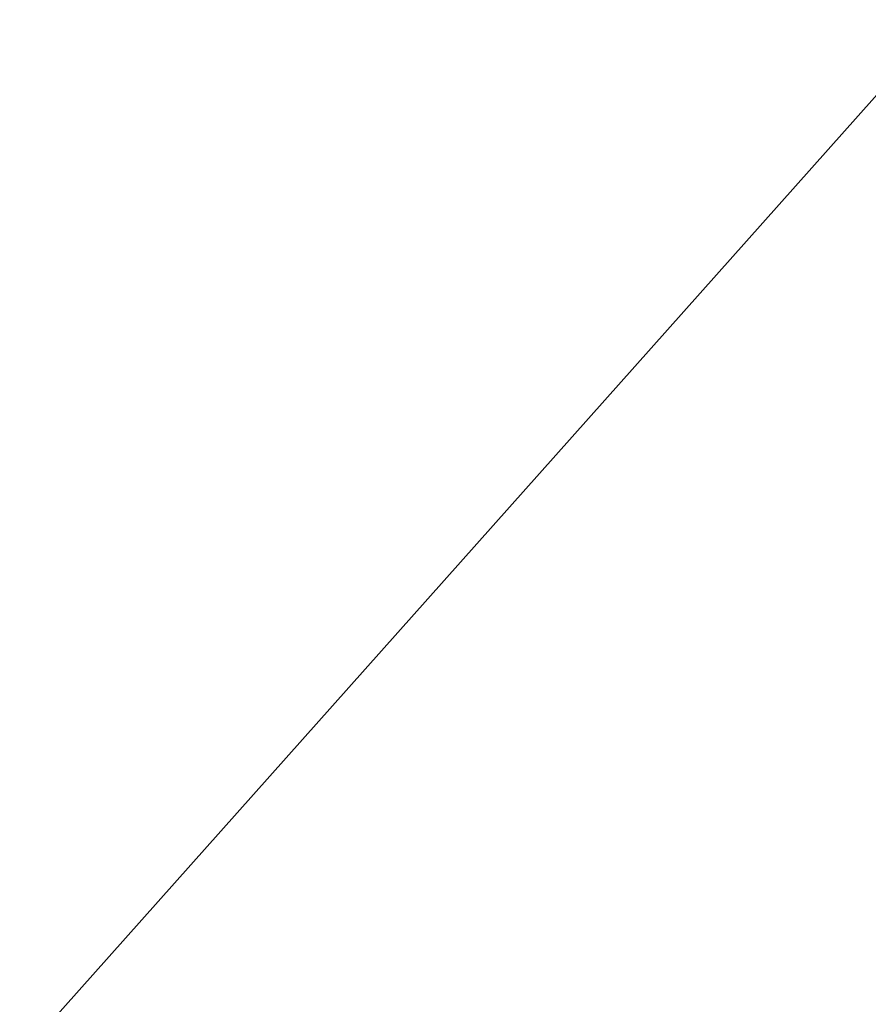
# Model space of a CAD drawing. Header units: inches. Extents: x -213 to 429, y -72 to 85.
# Tile 175 of 256: x 258.905 to 258.9665, y 38.8973 to 38.9686. Entities that reach past the tile are written whole.
import ezdxf
from ezdxf.enums import TextEntityAlignment as Align

# ---------------------------------------------------------------- set-up
doc = ezdxf.new("R2010")
doc.units = ezdxf.units.IN
doc.header["$LTSCALE"] = 96
doc.header["$MEASUREMENT"] = 0
for name, color, linetype in [('A-FURN-3-POPPY-SEAT-BASE-METAL', 254, 'Continuous'), ('A-FURN-3-POPPY-SEAT-CASTER', 254, 'Continuous'), ('A-FURN-HAWORTH-ATT', 251, 'Continuous')]:
    doc.layers.add(name, color=color, linetype=linetype)
doc.styles.get("Standard").update_dxf_attribs({"font": 'trebuc.ttf'})

# ---------------------------------------------------------------- blocks, each defined once
blk = doc.blocks.new('SPG-5-3D-3')
at = {"layer": 'A-FURN-3-POPPY-SEAT-BASE-METAL', "invisible_edges": 10}
blk.add_3dface([(10.698301, -7.996724, 2.64372), (10.604694, -8.024486, 2.64372), (10.204432, -7.807333, 2.64372), (10.176671, -7.713726, 2.64372)], dxfattribs=at)
at = {"layer": 'A-FURN-3-POPPY-SEAT-CASTER'}
for points, invisible_edges in [([(9.013522, -7.357115, 1.141595), (9.077466, -7.357115, 1.524874), (10.445077, -7.357115, 0.372066), (10.078147, -7.357115, 0.244185)], 10), ([(10.077445, -7.638997, 2.375984), (10.090746, -7.745504, 2.375984), (10.241897, -7.736595, 2.375984), (10.231168, -7.655094, 2.375984)], 10), ([(10.129881, -7.845558, 2.375984), (10.192441, -7.9329, 2.375984), (10.323398, -7.877758, 2.375984), (10.273356, -7.812542, 2.375984)], 10), ([(10.444571, -7.920736, 0.371749), (9.077511, -7.920736, 1.525016), (9.013503, -7.920736, 1.141818), (10.07763, -7.920736, 0.244108)], 5)]:
    blk.add_3dface(points, dxfattribs=dict(at, invisible_edges=invisible_edges))
at = {"layer": 'A-FURN-HAWORTH-ATT', "flags": 1}
for tag, p in [('HAWMC', (0, 0)), ('HAWPN', (0, -0.166667)), ('HAWSN', (0, -0.333333))]:
    blk.add_attdef(tag, text='', height=0.1, dxfattribs=at).set_placement(p, align=Align.TOP_CENTER)

msp = doc.modelspace()

# ---------------------------------------------------------------- block references
at = {"rotation": 301.777995}
msp.add_blockref('SPG-5-3D-3', (260.169007, 51.680894), dxfattribs=at)

doc.saveas('drawing.dxf')
